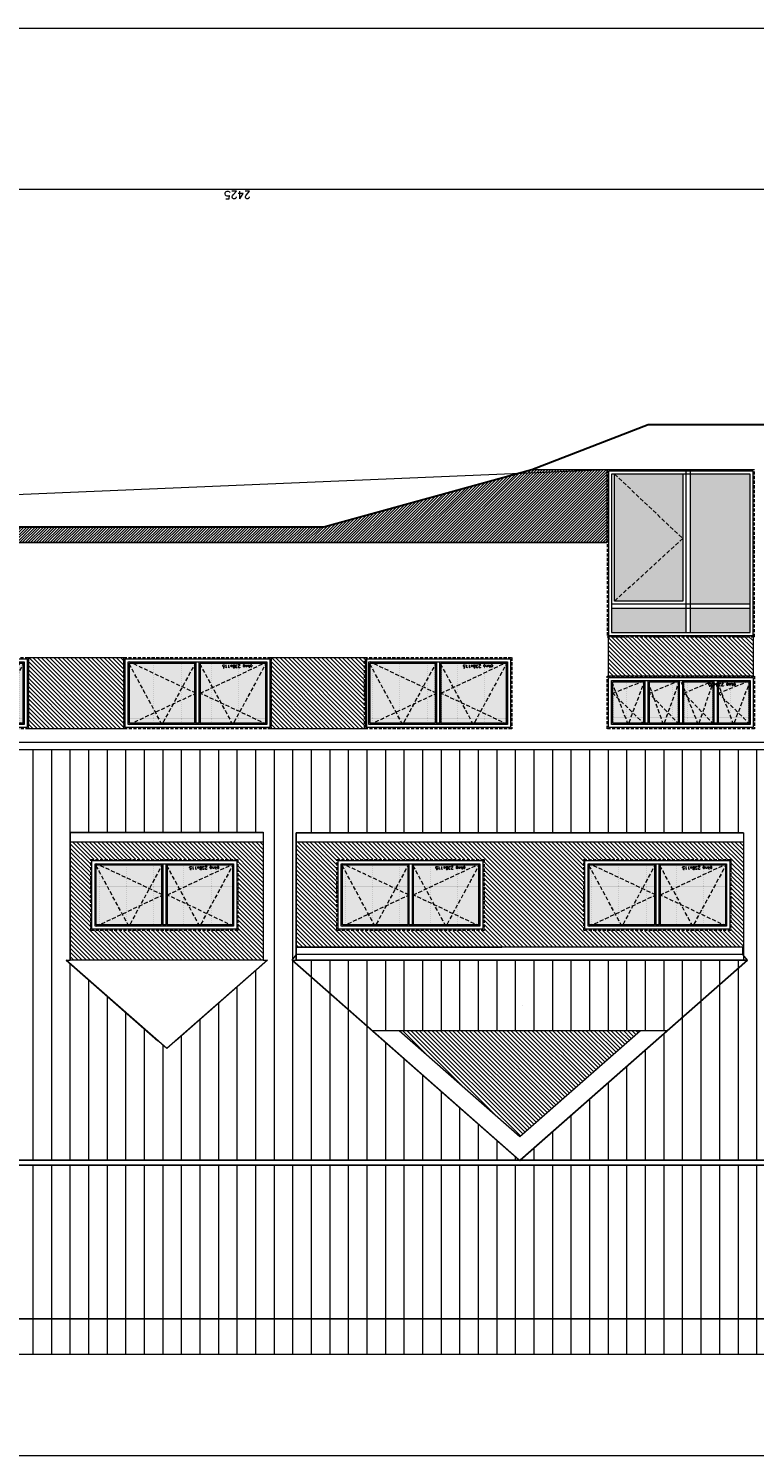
# Model space of a CAD drawing. Header units: millimetres. Extents: x 28291 to 177760, y -399809 to -170937.
# Tile 71 of 256: x 59261 to 60435, y -205278 to -202973. Entities that reach past the tile are written whole.
import ezdxf

# ---------------------------------------------------------------- set-up
doc = ezdxf.new("R2010")
doc.units = ezdxf.units.MM
doc.linetypes.add('CACHE', pattern=[9.525, 6.35, -3.175])
doc.linetypes.add('CARKOVANA', pattern=[7.5, 5, -2.5])
doc.layers.get('0').update_dxf_attribs({"lineweight": 0})
for name, color, linetype, lineweight in [('! opisy okien elewacja', 7, 'Continuous', 0), ('!! 0_ Istn-sciany', 3, 'Continuous', 30), ('!! 0_ WIDOK ELEWACJA', 4, 'Continuous', 0), ('!! 1_Hatch dach', 252, 'Continuous', 5), ('!! 2_TYNK OBRYS', 252, 'Continuous', 13), ('!! wymiary osi', 250, 'Continuous', 9), ('Hatch', 4, 'Continuous', 5), ('Istn-okna', 6, 'Continuous', 13)]:
    doc.layers.add(name, color=color, linetype=linetype, lineweight=lineweight)
for name, color, linetype, lineweight, true_color in [('!! 0_ Istn-okna - wymienione', 9, 'Continuous', 13, 0x808080), ('!! 1_ELEWACJA KOLOR', 7, 'Continuous', 13, 0x6888bb), ('!! 2_ELEWACJA COKÓŁ', 9, 'Continuous', 13, 0x808080)]:
    doc.layers.add(name, color=color, linetype=linetype, lineweight=lineweight, true_color=true_color)
doc.layers.add('!! 0_ramki', color=66, linetype='Continuous', lineweight=9, plot=False)
doc.styles.add('TXT', font='simplex.shx')
doc.dimstyles.new('DIM50', dxfattribs={"dimscale": 5, "dimtxt": 2.5, "dimasz": 1.5, "dimexe": 0, "dimexo": 0, "dimgap": 0.5, "dimtad": 1, "dimdec": 4, "dimrnd": 0.5, "dimdsep": 46, "dimtxsty": 'TXT', "dimblk1": 'TICK1', "dimblk2": 'TICK1', "dimsah": 1, "dimcen": 0, "dimse1": 1, "dimse2": 1, "dimclrd": 1, "dimclre": 7, "dimclrt": 9, "dimadec": 0, "dimazin": 0, "dimtfac": 1, "dimtdec": 4, "dimtmove": 2, "dimatfit": 3, "dimldrblk": 'TICK1', "dimfxl": 1, "dimtolj": 1, "dimarcsym": 0})
pattern_1 = [(90, (67938.474, -208996.977), (-30, 2e-15), [])]

# ---------------------------------------------------------------- blocks, each defined once
blk = doc.blocks.new('OKNO 238 X 115')
at = {"layer": '!! 1_Hatch dach', "true_color": 0x575757}
h = blk.add_hatch(dxfattribs=at)
h.set_pattern_fill('DOTS', color=251, angle=180)
h.set_pattern_definition([(180, (59194.8052, -192624.9467), (-0.79375, -1.5875), [0, -1.5875])])
h.paths.add_polyline_path([(49553.5, -204008.1), (49445.5, -204008.1), (49445.5, -203911.1), (49553.5, -203911.1)])
h = blk.add_hatch(dxfattribs=at)
h.set_pattern_fill('DOTS', color=251, angle=180)
h.set_pattern_definition([(180, (59306.8052, -192624.9467), (-0.79375, -1.5875), [0, -1.5875])])
h.paths.add_polyline_path([(49665.5, -204008.1), (49560, -204008.1), (49560, -203911.1), (49665.5, -203911.1)])
at = {"layer": '!! 0_ Istn-okna - wymienione', "linetype": 'CARKOVANA', "lineweight": 5}
blk.add_lwpolyline([(49674.5, -204017.1), (49436.5, -204017.1), (49436.5, -203902.1), (49674.5, -203902.1)], close=True, dxfattribs=at)
at = {"layer": '!! 0_ Istn-okna - wymienione'}
for points in [[(49672.5, -204015.1), (49438.5, -204015.1), (49438.5, -203904.1), (49672.5, -203904.1)], [(49667.5, -204010.1), (49443.5, -204010.1), (49443.5, -203909.1), (49667.5, -203909.1)]]:
    blk.add_lwpolyline(points, close=True, dxfattribs=at)
for points in [[(49551, -204008.1), (49445.5, -204008.1), (49445.5, -203911.1), (49551, -203911.1)], [(49551, -203911.1), (49551, -204008.1)], [(49553, -203909.1), (49553, -204010.1)], [(49558, -203909.1), (49558, -204010.1)], [(49560, -203911.1), (49665.5, -203911.1), (49665.5, -204008.1), (49560, -204008.1)], [(49560, -203911.1), (49560, -204008.1)], [(49558, -204008.1), (49553, -204008.1)]]:
    blk.add_lwpolyline(points, dxfattribs=at)
at = {"layer": '!! 1_Hatch dach', "color": 251, "linetype": 'CACHE', "true_color": 0x575757}
for points in [[(49553, -203909.1), (49498.2, -204010.1), (49443.5, -203909.1)], [(49445.5, -204010.1), (49553, -203959.6), (49445.5, -203909.1)], [(49667.5, -203909.1), (49612.7, -204010.1), (49558, -203909.1)], [(49667.5, -204010.1), (49560, -203959.6), (49667.5, -203909.1)]]:
    blk.add_lwpolyline(points, dxfattribs=at)
at = {"insert": (49644.4, -203918.5), "char_height": 5, "attachment_point": 1, "rotation": 180, "style": 'TXT'}
blk.add_mtext_dynamic_manual_height_columns('okno 238x115', width=52.63, gutter_width=75, heights=[0], dxfattribs=at)
blk = doc.blocks.new('OKNO 238X85')
at = {"layer": '!! 1_Hatch dach', "true_color": 0x575757}
h = blk.add_hatch(dxfattribs=at)
h.set_pattern_fill('DOTS', color=251, angle=90)
h.set_pattern_definition([(90, (6023.7281, 11350.3067), (-1.5875, 0.79375), [0, -1.5875])])
h.paths.add_polyline_path([(-5359.4, 20991.6), (-5359.4, 21041.1), (-5292.4, 21041.1), (-5292.4, 20991.6)])
h = blk.add_hatch(dxfattribs=at)
h.set_pattern_fill('DOTS', color=251, angle=90)
h.set_pattern_definition([(90, (6023.7281, 11291.8067), (-1.5875, 0.79375), [0, -1.5875])])
h.paths.add_polyline_path([(-5359.4, 20933.1), (-5359.4, 20982.6), (-5292.4, 20982.6), (-5292.4, 20933.1)])
h = blk.add_hatch(dxfattribs=at)
h.set_pattern_fill('DOTS', color=251, angle=90)
h.set_pattern_definition([(90, (6023.7281, 11235.8067), (-1.5875, 0.79375), [0, -1.5875])])
h.paths.add_polyline_path([(-5359.4, 20877.1), (-5359.4, 20926.6), (-5292.4, 20926.6), (-5292.4, 20877.1)])
h = blk.add_hatch(dxfattribs=at)
h.set_pattern_fill('DOTS', color=251, angle=90)
h.set_pattern_definition([(90, (6023.7281, 11179.8067), (-1.5875, 0.79375), [0, -1.5875])])
h.paths.add_polyline_path([(-5359.4, 20821.1), (-5359.4, 20870.6), (-5292.4, 20870.6), (-5292.4, 20821.1)])
at = {"layer": '!! 0_ Istn-okna - wymienione', "linetype": 'CARKOVANA', "lineweight": 5}
blk.add_lwpolyline([(-5368.4, 20812.1), (-5368.4, 21050.1), (-5283.4, 21050.1), (-5283.4, 20812.1)], close=True, dxfattribs=at)
at = {"layer": '!! 0_ Istn-okna - wymienione'}
for points in [[(-5366.4, 20814.1), (-5366.4, 21048.1), (-5285.4, 21048.1), (-5285.4, 20814.1)], [(-5361.4, 20819.1), (-5361.4, 21043.1), (-5290.4, 21043.1), (-5290.4, 20819.1)]]:
    blk.add_lwpolyline(points, close=True, dxfattribs=at)
for points in [[(-5359.4, 20991.6), (-5359.4, 21041.1), (-5292.4, 21041.1), (-5292.4, 20991.6)], [(-5290.4, 20989.6), (-5361.4, 20989.6)], [(-5290.4, 20984.6), (-5361.4, 20984.6)], [(-5292.4, 20991.6), (-5359.4, 20991.6)], [(-5359.4, 20984.6), (-5359.4, 20989.6)], [(-5359.4, 20935.6), (-5359.4, 20982.6)], [(-5292.4, 20982.6), (-5359.4, 20982.6)], [(-5292.4, 20982.6), (-5292.4, 20935.6)], [(-5290.4, 20933.6), (-5361.4, 20933.6)], [(-5290.4, 20928.6), (-5361.4, 20928.6)], [(-5292.4, 20935.6), (-5359.4, 20935.6)], [(-5359.4, 20928.6), (-5359.4, 20933.6)], [(-5359.4, 20879.6), (-5359.4, 20926.6)], [(-5292.4, 20926.6), (-5359.4, 20926.6)], [(-5292.4, 20926.6), (-5292.4, 20879.6)], [(-5290.4, 20877.6), (-5361.4, 20877.6)], [(-5290.4, 20872.6), (-5361.4, 20872.6)], [(-5292.4, 20879.6), (-5359.4, 20879.6)], [(-5359.4, 20872.6), (-5359.4, 20877.6)], [(-5292.4, 20870.6), (-5292.4, 20821.1), (-5359.4, 20821.1), (-5359.4, 20870.6)], [(-5292.4, 20870.6), (-5359.4, 20870.6)]]:
    blk.add_lwpolyline(points, dxfattribs=at)
at = {"layer": '!! 1_Hatch dach', "color": 251, "linetype": 'CACHE', "true_color": 0x575757}
for points in [[(-5290.4, 20989.6), (-5361.4, 21016.4), (-5290.4, 21043.1)], [(-5361.4, 20989.6), (-5310.9, 21041.1), (-5290.4, 20989.6)], [(-5290.4, 20933.6), (-5361.4, 20959.1), (-5290.4, 20984.6)], [(-5361.4, 20933.6), (-5310.9, 20982.6), (-5290.4, 20933.6)], [(-5290.4, 20877.6), (-5361.4, 20903.1), (-5290.4, 20931.1)], [(-5361.4, 20877.6), (-5310.9, 20926.6), (-5290.4, 20877.6)], [(-5290.4, 20819.1), (-5361.4, 20845.9), (-5290.4, 20872.6)], [(-5361.4, 20819.1), (-5310.9, 20870.6), (-5290.4, 20819.1)]]:
    blk.add_lwpolyline(points, dxfattribs=at)
at = {"insert": (-5299.8, 20842.2), "char_height": 5, "attachment_point": 1, "rotation": 90, "style": 'TXT'}
blk.add_mtext_dynamic_manual_height_columns('okno 238x85', width=52.63, gutter_width=75, heights=[0], dxfattribs=at)
blk = doc.blocks.new('ZESTAW - WEJSCIE D')
at = {"layer": 'Hatch', "true_color": 0x575757}
h = blk.add_hatch(dxfattribs=at)
h.set_pattern_fill('DOTS', color=251, angle=360)
h.set_pattern_definition([(360, (-84672.9002, 253406.4277), (0.79375, 1.5875), [0, -1.5875])])
h.paths.add_polyline_path([(-2678.2, 25889), (-2775.2, 25889), (-2775.2, 25679), (-2678.2, 25679)])
h.paths.add_polyline_path([(-2678.2, 25935), (-2775.2, 25935), (-2775.2, 25896), (-2678.2, 25896)])
h.paths.add_polyline_path([(-2782.2, 25935), (-2902.2, 25935), (-2902.2, 25896), (-2782.2, 25896)])
h.paths.add_polyline_path([(-2787.2, 25884), (-2897.2, 25884), (-2787.2, 25783)], flags=17)
h.paths.add_polyline_path([(-2897.2, 25884), (-2897.2, 25679), (-2787.2, 25783)])
h.paths.add_polyline_path([(-2787.2, 25783), (-2897.2, 25679), (-2787.2, 25679)], flags=17)
at = {"layer": 'Hatch', "color": 251, "linetype": 'CACHE', "true_color": 0x575757}
blk.add_lwpolyline([(-2897.2, 25679), (-2787.2, 25783), (-2897.2, 25884)], dxfattribs=at)
at = {"layer": 'Istn-okna', "linetype": 'CARKOVANA', "lineweight": 5}
blk.add_lwpolyline([(-2671.2, 25672), (-2909.2, 25672), (-2909.2, 25942), (-2671.2, 25942)], close=True, dxfattribs=at)
at = {"layer": 'Istn-okna'}
for points in [[(-2673.2, 25674), (-2907.2, 25674), (-2907.2, 25940), (-2673.2, 25940)], [(-2678.2, 25679), (-2902.2, 25679), (-2902.2, 25935), (-2678.2, 25935)]]:
    blk.add_lwpolyline(points, close=True, dxfattribs=at)
for points in [[(-2782.2, 25672), (-2782.2, 25935)], [(-2775.2, 25672), (-2775.2, 25935)], [(-2678.2, 25896), (-2902.2, 25896)], [(-2678.2, 25889), (-2902.2, 25889)], [(-2787.2, 25679), (-2787.2, 25884), (-2897.2, 25884), (-2897.2, 25679)], [(-2671.2, 25672), (-2909.2, 25672)]]:
    blk.add_lwpolyline(points, dxfattribs=at)
blk = doc.blocks.new('TICK1')
at = {"color": 2}
blk.add_line((-1, -1), (1, 1), dxfattribs=at)
at = {"color": 0}
for p, q in [((0, 0), (-1, 0)), ((0, -1.4), (0, 1.4))]:
    blk.add_line(p, q, dxfattribs=at)
blk = doc.blocks.new('*D3700')
at = {"layer": '!! wymiary osi', "color": 1, "lineweight": -2, "transparency": 16777216}
blk.add_line((60803.8, -211174.5), (58393.6, -211174.5), dxfattribs=at)
at = {"layer": 'DEFPOINTS', "color": 0, "transparency": 16777216}
for p in [(58386.1, -211174.5), (58386.1, -211174.5), (60811.3, -211173.7)]:
    blk.add_point(p, dxfattribs=at)
at = {"layer": '!! wymiary osi', "color": 1, "lineweight": -2, "transparency": 16777216, "xscale": 7.5, "yscale": 7.5, "zscale": 7.5, "rotation": 180}
blk.add_blockref('TICK1', (58386.1, -211174.5), dxfattribs=at)
at = {"layer": '!! wymiary osi', "color": 1, "lineweight": -2, "transparency": 16777216, "xscale": 7.5, "yscale": 7.5, "zscale": 7.5}
blk.add_blockref('TICK1', (60811.3, -211174.5), dxfattribs=at)
at = {"layer": '!! wymiary osi', "color": 9, "transparency": 16777216, "insert": (59598.7, -211183.3), "char_height": 12.5, "attachment_point": 5, "rotation": 180, "style": 'TXT'}
blk.add_mtext('\\A1;2425', dxfattribs=at)
blk = doc.blocks.new('BLOK OSIE DE')
at = {"layer": '!! wymiary osi'}
dim = blk.add_linear_dim(base=(58386.06735, -211174.54046), p1=(60811.30712, -211173.73186), p2=(58386.06735, -211174.54046), angle=180, dimstyle='DIM50', dxfattribs=at)
dim.commit()
dim.dimension.update_dxf_attribs({"geometry": '*D3700', "text_midpoint": (59598.68724, -211183.29046)})

msp = doc.modelspace()

# ---------------------------------------------------------------- hatches: boundary and pattern name
at = {"layer": '!! 1_ELEWACJA KOLOR', "true_color": 0x4f5358}
h = msp.add_hatch(dxfattribs=at)
h.set_pattern_fill('ANSI31', color=251, scale=1.5, angle=-90)
h.set_pattern_definition([(315, (14095.556, 37217.243), (3.36759605, 3.36759605), [])])
h.paths.add_polyline_path([(60198.56735, -203953.63192), (60432.56735, -203953.63192), (60432.56735, -204019.10743), (60198.56735, -204019.10743)])
h = msp.add_hatch(dxfattribs=at)
h.set_pattern_fill('ANSI31', color=251, scale=1.5, angle=-90)
h.set_pattern_definition([(315, (68337.4744, -208996.977), (3.367596, 3.367596), [])])
h.paths.add_polyline_path([(59261.06735, -203989.10743), (59415.10632, -203989.10743), (59415.10632, -204104.10743), (59261.06735, -204104.10743)])
h = msp.add_hatch(dxfattribs=at)
h.set_pattern_fill('ANSI31', color=251, scale=1.5, angle=-90)
h.set_pattern_definition([(315, (68729.5134, -208996.977), (3.367596, 3.367596), [])])
h.paths.add_polyline_path([(59653.10632, -203989.10743), (59807.14528, -203989.10743), (59807.14528, -204104.10743), (59653.10632, -204104.10743)])
h = msp.add_hatch(dxfattribs=at)
h.set_pattern_fill('ANSI31', color=251, scale=1.5, angle=-90)
h.paths.add_polyline_path([(59640.59686, -204287.45533), (59328.59686, -204287.45533), (59328.59686, -204477.75954), (59640.59686, -204477.75954)])
h.paths.add_polyline_path([(59361.60632, -204430.10743), (59361.60632, -204315.10743), (59599.60632, -204315.10743), (59599.60632, -204430.10743)], flags=16)
h.paths.add_polyline_path([(59363.60632, -204428.10743), (59363.60632, -204317.10743), (59597.60632, -204317.10743), (59597.60632, -204428.10743)], flags=0)
h.paths.add_polyline_path([(59368.60632, -204423.10743), (59368.60632, -204322.10743), (59592.60632, -204322.10743), (59592.60632, -204423.10743)], flags=0)
h.paths.add_polyline_path([(59508.60632, -204423.10743), (59508.05186, -204421.10743), (59485.10632, -204421.10743), (59485.10632, -204338.33958), (59483.10632, -204331.12529), (59483.10632, -204421.10743), (59478.10632, -204421.10743), (59478.10632, -204423.10743), (59476.16572, -204421.10743), (59453.11127, -204421.10743), (59452.60632, -204423.10743), (59452.10137, -204421.10743), (59429.10632, -204421.10743), (59429.10632, -204330.029), (59427.10632, -204322.10743), (59427.10632, -204421.10743), (59422.10632, -204421.10743), (59422.10632, -204423.10743), (59420.06671, -204421.10743), (59395.88602, -204421.10743), (59395.35632, -204423.10743), (59394.82661, -204421.10743), (59370.60632, -204421.10743), (59370.60632, -204324.10743), (59420.06671, -204324.10743), (59422.10632, -204322.10743), (59422.10632, -204421.10743), (59427.10632, -204421.10743), (59427.10632, -204322.10743), (59429.10632, -204330.029), (59429.10632, -204324.10743), (59476.16572, -204324.10743), (59478.10632, -204322.10743), (59478.10632, -204421.10743), (59483.10632, -204421.10743), (59483.10632, -204331.12529), (59485.10632, -204338.33958), (59485.10632, -204324.10743), (59532.16572, -204324.10743), (59534.10632, -204322.10743), (59534.10632, -204421.10743), (59539.10632, -204421.10743), (59539.10632, -204322.10743), (59541.10632, -204329.65884), (59541.10632, -204324.10743), (59590.56671, -204324.10743), (59592.60632, -204322.10743), (59590.60632, -204329.65884), (59590.60632, -204421.14627), (59590.56671, -204421.10743), (59566.38602, -204421.10743), (59565.85632, -204423.10743), (59565.32661, -204421.10743), (59541.10632, -204421.10743), (59541.10632, -204329.65884), (59539.10632, -204322.10743), (59539.10632, -204421.10743), (59534.10632, -204421.10743), (59534.10632, -204423.10743), (59532.16572, -204421.10743), (59509.11127, -204421.10743)], flags=0)
h.paths.add_polyline_path([(59570.77856, -204325.26706), (59516.84999, -204325.26706), (59516.84999, -204332.76706), (59570.77856, -204332.76706)], flags=8)
h = msp.add_hatch(dxfattribs=at)
h.set_pattern_fill('ANSI31', color=251, scale=1.5, angle=-90)
h.paths.add_polyline_path([(60416.59686, -204287.45533), (59693.59686, -204287.45533), (59693.59686, -204457.12714), (60025.94233, -204457.12714), (60416.59686, -204457.12714)])
h.paths.add_polyline_path([(59997.56735, -204430.10743), (59759.56735, -204430.10743), (59759.56735, -204315.10743), (59997.56735, -204315.10743)], flags=16)
h.paths.add_polyline_path([(59995.56735, -204428.10743), (59761.56735, -204428.10743), (59761.56735, -204317.10743), (59995.56735, -204317.10743)], flags=0)
h.paths.add_polyline_path([(59990.56735, -204423.10743), (59766.56735, -204423.10743), (59766.56735, -204322.10743), (59990.56735, -204322.10743)], flags=0)
h.paths.add_polyline_path([(59988.52775, -204421.10743), (59964.34705, -204421.10743), (59963.81735, -204423.10743), (59963.28765, -204421.10743), (59939.06735, -204421.10743), (59939.06735, -204329.65884), (59937.06735, -204322.10743), (59937.06735, -204421.10743), (59932.06735, -204421.10743), (59932.06735, -204423.10743), (59930.12676, -204421.10743), (59907.0723, -204421.10743), (59906.56735, -204423.10743), (59906.01289, -204421.10743), (59883.06735, -204421.10743), (59883.06735, -204338.33958), (59881.06735, -204331.12529), (59881.06735, -204421.10743), (59876.06735, -204421.10743), (59876.06735, -204423.10743), (59874.12676, -204421.10743), (59851.0723, -204421.10743), (59850.56735, -204423.10743), (59850.0624, -204421.10743), (59827.06735, -204421.10743), (59827.06735, -204330.029), (59825.06735, -204322.10743), (59825.06735, -204421.10743), (59820.06735, -204421.10743), (59820.06735, -204423.10743), (59818.02775, -204421.10743), (59793.84705, -204421.10743), (59793.31735, -204423.10743), (59792.78765, -204421.10743), (59768.56735, -204421.10743), (59768.56735, -204324.10743), (59818.02775, -204324.10743), (59820.06735, -204322.10743), (59820.06735, -204421.10743), (59825.06735, -204421.10743), (59825.06735, -204322.10743), (59827.06735, -204330.029), (59827.06735, -204324.10743), (59874.12676, -204324.10743), (59876.06735, -204322.10743), (59876.06735, -204421.10743), (59881.06735, -204421.10743), (59881.06735, -204331.12529), (59883.06735, -204338.33958), (59883.06735, -204324.10743), (59930.12676, -204324.10743), (59932.06735, -204322.10743), (59932.06735, -204421.10743), (59937.06735, -204421.10743), (59937.06735, -204322.10743), (59939.06735, -204329.65884), (59939.06735, -204324.10743), (59988.52775, -204324.10743), (59990.56735, -204322.10743), (59988.56735, -204329.65884), (59988.56735, -204421.14627)], flags=0)
h.paths.add_polyline_path([(60158.56735, -204315.10743), (60396.56735, -204315.10743), (60396.56735, -204430.10743), (60158.56735, -204430.10743)], flags=16)
h.paths.add_polyline_path([(60160.56735, -204317.10743), (60394.56735, -204317.10743), (60394.56735, -204428.10743), (60160.56735, -204428.10743)], flags=0)
h.paths.add_polyline_path([(60165.56735, -204322.10743), (60389.56735, -204322.10743), (60389.56735, -204423.10743), (60165.56735, -204423.10743)], flags=0)
h.paths.add_polyline_path([(60167.56735, -204421.10743), (60167.56735, -204324.10743), (60217.02775, -204324.10743), (60219.06735, -204322.10743), (60219.06735, -204421.10743), (60224.06735, -204421.10743), (60224.06735, -204322.10743), (60226.06735, -204330.029), (60226.06735, -204324.10743), (60273.12676, -204324.10743), (60275.06735, -204322.10743), (60275.06735, -204421.10743), (60280.06735, -204421.10743), (60280.06735, -204331.12529), (60282.06735, -204338.33958), (60282.06735, -204324.10743), (60329.12676, -204324.10743), (60331.06735, -204322.10743), (60331.06735, -204421.10743), (60336.06735, -204421.10743), (60336.06735, -204322.10743), (60338.06735, -204329.65884), (60338.06735, -204324.10743), (60387.52775, -204324.10743), (60389.56735, -204322.10743), (60387.56735, -204329.65884), (60387.56735, -204421.14627), (60387.52775, -204421.10743), (60363.34705, -204421.10743), (60362.81735, -204423.10743), (60362.28765, -204421.10743), (60338.06735, -204421.10743), (60338.06735, -204329.65884), (60336.06735, -204322.10743), (60336.06735, -204421.10743), (60331.06735, -204421.10743), (60331.06735, -204423.10743), (60329.12676, -204421.10743), (60306.0723, -204421.10743), (60305.56735, -204423.10743), (60305.01289, -204421.10743), (60282.06735, -204421.10743), (60282.06735, -204338.33958), (60280.06735, -204331.12529), (60280.06735, -204421.10743), (60275.06735, -204421.10743), (60275.06735, -204423.10743), (60273.12676, -204421.10743), (60250.0723, -204421.10743), (60249.56735, -204423.10743), (60249.0624, -204421.10743), (60226.06735, -204421.10743), (60226.06735, -204330.029), (60224.06735, -204322.10743), (60224.06735, -204421.10743), (60219.06735, -204421.10743), (60219.06735, -204423.10743), (60217.02775, -204421.10743), (60192.84705, -204421.10743), (60192.31735, -204423.10743), (60191.78765, -204421.10743)], flags=0)
h.paths.add_polyline_path([(59968.7396, -204325.26706), (59914.81103, -204325.26706), (59914.81103, -204332.76706), (59968.7396, -204332.76706)], flags=8)
h.paths.add_polyline_path([(60367.7396, -204325.26706), (60313.81103, -204325.26706), (60313.81103, -204332.76706), (60367.7396, -204332.76706)], flags=8)
h = msp.add_hatch(dxfattribs=at)
h.set_pattern_fill('ANSI31', color=251, scale=1.5, angle=-90)
h.paths.add_polyline_path([(60250.15457, -204591.41958), (59860.03915, -204591.41958), (59977.31815, -204694.62511), (60132.87556, -204694.62511)])
h.paths.add_polyline_path([(60132.87556, -204694.62511), (59977.31815, -204694.62511), (60055.09686, -204763.07037)])
at = {"layer": '!! 1_Hatch dach'}
h = msp.add_hatch(dxfattribs=at)
h.set_pattern_fill('_USER', color=8, scale=30, angle=90, pattern_type=0)
h.set_pattern_definition(pattern_1)
h.paths.add_polyline_path([(57991.56735, -204800.99821), (58487.89467, -204800.99821), (58118.98237, -204477.75954), (58125.59686, -204477.75954), (58125.59686, -204272.45533), (58848.59686, -204272.45533), (58848.59686, -204477.75954), (58855.21134, -204477.75954), (58487.89467, -204800.99821), (60054.29904, -204800.99821), (59686.98237, -204477.75954), (59693.59686, -204477.75954), (59693.59686, -204272.45533), (60416.59686, -204272.45533), (60416.59686, -204477.75954), (60423.21134, -204477.75954), (60055.89467, -204800.99821), (60790.56735, -204800.99821), (60790.56735, -204138.10743), (57991.56735, -204138.10743)])
h.paths.add_polyline_path([(58934.59686, -204477.75954), (58934.59686, -204271.27785), (59246.59686, -204271.27785), (59246.59686, -204477.75954), (59253.21134, -204477.75954), (59090.59686, -204620.86029), (58927.98237, -204477.75954)], flags=16)
h.paths.add_polyline_path([(59328.59686, -204477.75954), (59328.59686, -204271.27785), (59640.59686, -204271.27785), (59640.59686, -204477.75954), (59647.21134, -204477.75954), (59484.59686, -204620.86029), (59321.98237, -204477.75954)], flags=16)
h = msp.add_hatch(dxfattribs=at)
h.set_pattern_fill('_USER', color=8, scale=30, angle=90, pattern_type=0)
h.set_pattern_definition(pattern_1)
h.paths.add_polyline_path([(60423.21134, -204477.75954), (60087.76246, -204477.75954), (59686.98237, -204477.75954), (59816.70258, -204591.41958), (60294.0522, -204591.41958)])
h = msp.add_hatch(dxfattribs=at)
h.set_pattern_fill('_USER', color=8, scale=30, angle=90, pattern_type=0)
h.set_pattern_definition(pattern_1)
h.paths.add_polyline_path([(57991.56735, -204809.28152), (60790.56735, -204809.28152), (60790.56735, -205057.78093), (57991.56735, -205057.78093)])
h = msp.add_hatch(dxfattribs=at)
h.set_pattern_fill('_USER', color=8, scale=30, angle=90, pattern_type=0)
h.set_pattern_definition(pattern_1)
h.paths.add_polyline_path([(60790.56735, -205115.39), (58068.56735, -205115.39), (58068.56735, -205057.78093), (60790.56735, -205057.78093)])
at = {"layer": '!! 2_ELEWACJA COKÓŁ', "true_color": 0x2b2b2c}
h = msp.add_hatch(dxfattribs=at)
h.set_pattern_fill('ANSI31', color=250)
h.paths.add_polyline_path([(58001.56735, -203803.10743), (60196.56735, -203803.10743), (60196.56735, -203685.63192), (60074.78235, -203685.63192), (59738.28206, -203778.10743), (58001.56735, -203778.10743)])

# ---------------------------------------------------------------- linework, layer by layer
at = {"layer": '! opisy okien elewacja'}
for points in [[(57991.56735, -204800.99821), (58487.89467, -204800.99821), (58118.98237, -204477.75954), (58125.59686, -204477.75954), (58125.59686, -204272.45533), (58848.59686, -204272.45533), (58848.59686, -204477.75954), (58855.21134, -204477.75954), (58487.89467, -204800.99821), (60054.29904, -204800.99821), (59686.98237, -204477.75954), (59693.59686, -204477.75954), (59693.59686, -204272.45533), (60416.59686, -204272.45533), (60416.59686, -204477.75954), (60423.21134, -204477.75954), (60055.89467, -204800.99821), (60790.56735, -204800.99821), (60790.56735, -204138.10743), (57991.56735, -204138.10743)], [(59328.59686, -204477.75954), (59328.59686, -204271.27785), (59640.59686, -204271.27785), (59640.59686, -204477.75954), (59647.21134, -204477.75954), (59484.59686, -204620.86029), (59321.98237, -204477.75954)], [(57991.56735, -204809.28152), (60790.56735, -204809.28152), (60790.56735, -205057.78093), (57991.56735, -205057.78093)], [(60790.56735, -205115.39), (58068.56735, -205115.39), (58068.56735, -205057.78093), (60790.56735, -205057.78093)]]:
    msp.add_lwpolyline(points, close=True, dxfattribs=at)
msp.add_lwpolyline([(60059.85429, -204550.70655), (60059.85429, -204550.70655)], dxfattribs=at)
at = {"layer": '!! 0_ Istn-sciany'}
for points in [[(60262.95518, -203613.10743), (60074.78235, -203685.63192)], [(60780.56735, -203613.10743), (60262.95518, -203613.10743)], [(60074.78235, -203685.63192), (59738.28206, -203778.10743), (58001.56735, -203778.10743)]]:
    msp.add_lwpolyline(points, dxfattribs=at)
at = {"layer": '!! 0_ WIDOK ELEWACJA'}
for points in [[(57991.56735, -203803.10743), (59761.56735, -203803.10743)], [(60196.56735, -203803.10743), (58001.56735, -203803.10743)], [(60790.56735, -204126.10743), (57991.56735, -204126.10743)], [(60790.56735, -204138.10743), (57991.56735, -204138.10743)], [(59328.59686, -204272.45533), (59328.59686, -204477.75954)], [(59640.59686, -204272.45533), (59328.59686, -204272.45533)], [(59640.59686, -204272.45533), (59640.59686, -204477.75954)], [(59693.59686, -204272.45533), (59693.59686, -204477.75954)], [(60416.59686, -204272.45533), (59693.59686, -204272.45533)], [(60416.59686, -204272.45533), (60416.59686, -204477.75954)], [(59640.59686, -204287.45533), (59328.59686, -204287.45533)], [(60416.59686, -204287.45533), (59693.59686, -204287.45533)], [(59686.98237, -204477.75954), (59694.18931, -204469.11573), (59694.18931, -204457.12714), (60025.94233, -204457.12714)], [(60423.21134, -204477.75954), (60416.00441, -204469.11573), (60416.00441, -204457.12714), (59694.18931, -204457.12714)], [(59321.98237, -204477.75954), (59470.09686, -204608.10029)], [(59640.59686, -204477.75954), (59328.59686, -204477.75954)], [(59647.21134, -204477.75954), (59499.09686, -204608.10029)], [(59686.98237, -204477.75954), (60055.09686, -204801.70029)], [(59686.98237, -204477.75954), (60423.21134, -204477.75954)], [(59686.98237, -204477.75954), (60055.09686, -204801.70029)], [(59686.98237, -204477.75954), (60055.09686, -204801.70029), (60423.21134, -204477.75954)], [(60416.59686, -204477.75954), (59693.59686, -204477.75954)], [(60416.59686, -204477.75954), (59693.59686, -204477.75954)], [(60416.00441, -204469.11573), (59694.18931, -204469.11573)], [(60423.21134, -204477.75954), (60055.09686, -204801.70029)], [(60423.21134, -204477.75954), (60055.09686, -204801.70029)], [(60423.21134, -204477.75954), (60087.76246, -204477.75954)], [(59816.14151, -204591.41958), (60294.0522, -204591.41958)], [(59816.14151, -204591.41958), (60294.0522, -204591.41958)], [(59860.03915, -204591.41958), (60055.09686, -204763.07037), (60250.15457, -204591.41958)], [(60790.56735, -204800.99821), (57991.56735, -204800.99821)], [(60790.56735, -204809.28152), (57991.56735, -204809.28152)], [(60790.56735, -205057.78093), (57991.56735, -205057.78093)], [(60790.56735, -205115.39), (58068.56735, -205115.39)]]:
    msp.add_lwpolyline(points, dxfattribs=at)
at = {"layer": '!! 0_ramki'}
msp.add_lwpolyline([(57423.43585, -205278.37862), (64626.72452, -205278.37862), (64599.09384, -202972.5386), (57395.80517, -202972.5386)], close=True, dxfattribs=at)
at = {"layer": '!! 2_ELEWACJA COKÓŁ', "color": 250, "true_color": 0x2b2b2c}
msp.add_lwpolyline([(58001.56735, -203803.10743), (60196.56735, -203803.10743), (60196.56735, -203685.63192), (58001.56735, -203778.10743)], close=True, dxfattribs=at)
at = {"layer": '!! 2_TYNK OBRYS'}
for points in [[(60198.56735, -203953.63192), (60432.56735, -203953.63192), (60432.56735, -204019.10743), (60198.56735, -204019.10743)], [(59261.06735, -203989.10743), (59415.10632, -203989.10743), (59415.10632, -204104.10743), (59261.06735, -204104.10743)], [(59653.10632, -203989.10743), (59807.14528, -203989.10743), (59807.14528, -204104.10743), (59653.10632, -204104.10743)]]:
    msp.add_lwpolyline(points, close=True, dxfattribs=at)
at = {"layer": '!! wymiary osi'}
msp.add_lwpolyline([(60432.56735, -203685.63192), (60076.74362, -203685.63192)], dxfattribs=at)

# ---------------------------------------------------------------- block references
at = {"layer": '! opisy okien elewacja'}
for p in [(9586.57178, -87.02756), (9978.61074, -87.02756), (10367.61074, -87.02756), (9925.11074, -413.02756), (10323.07178, -413.02756), (10722.07178, -413.02756)]:
    msp.add_blockref('OKNO 238 X 115', p, dxfattribs=at)
msp.add_blockref('BLOK OSIE DE', (0, 7941.93976))
at = {"xscale": -1, "rotation": 180}
msp.add_blockref('ZESTAW - WEJSCIE D', (63105.72255, -178013.6094), dxfattribs=at)
at = {"rotation": 90}
msp.add_blockref('OKNO 238X85', (81246.6837, -198735.70244), dxfattribs=at)

doc.saveas('drawing.dxf')
